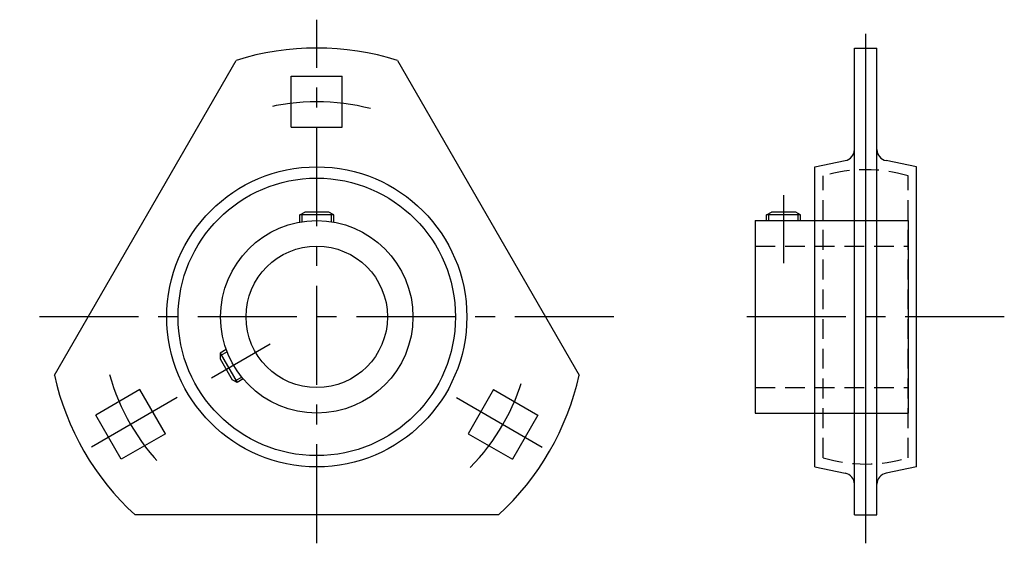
# Model space of a CAD drawing. Extents: x -52 to 122, y -40 to 53.
import ezdxf

# ---------------------------------------------------------------- set-up
doc = ezdxf.new("R2010")
doc.units = 0
doc.header["$LTSCALE"] = 14
doc.linetypes.add('CENTER', pattern=[2, 1.25, -0.25, 0.25, -0.25])
doc.linetypes.add('HIDDEN', pattern=[0.375, 0.25, -0.125])
doc.layers.get('0').update_dxf_attribs({"linetype": 'CONTINUOUS'})
doc.layers.add('CENTER', color=1, linetype='CENTER')
doc.layers.add('HIDDEN', color=3, linetype='HIDDEN')

msp = doc.modelspace()

# ---------------------------------------------------------------- linework, layer by layer
for p, q in [((95, -35), (95, 47.5)), ((95, 47.5), (99, 47.5)), ((97, -35), (97, 47.5)), ((99, -35), (99, 47.5)), ((-46.37, -10.31), (-14.25, 45.31)), ((14.25, 45.31), (46.37, -10.31)), ((-4.5, 33.5), (-4.5, 42.5)), ((-4.5, 42.5), (4.5, 42.5)), ((4.5, 33.5), (4.5, 42.5)), ((-4.5, 33.5), (4.5, 33.5)), ((88, 26.51), (93.4, 27.61)), ((88, -26.51), (88, 26.51)), ((106, 26.51), (100.6, 27.61)), ((106, -26.51), (106, 26.51)), ((-3, 18), (-2.13, 18.5)), ((-3, 16.73), (-3, 18)), ((3, 18), (-3, 18)), ((-2.6, 16.8), (-2.6, 18.23)), ((2.13, 18.5), (-2.13, 18.5)), ((3, 18), (2.13, 18.5)), ((2.6, 16.8), (2.6, 18.23)), ((3, 16.73), (3, 18)), ((79.5, 18), (80.37, 18.5)), ((85.5, 18), (79.5, 18)), ((79.5, 17), (79.5, 18)), ((79.9, 17), (79.9, 18.23)), ((84.63, 18.5), (80.37, 18.5)), ((85.5, 18), (84.63, 18.5)), ((85.1, 17), (85.1, 18.23)), ((85.5, 17), (85.5, 18)), ((77.5, 17), (104.5, 17)), ((77.5, 17), (77.5, -17)), ((104.5, 17), (104.5, -17)), ((-15.99, -5.77), (-17.09, -6.4)), ((-15.85, -6.15), (-17.09, -6.86)), ((-17.09, -6.4), (-17.09, -7.4)), ((-17.09, -6.4), (-14.09, -11.6)), ((-17.09, -7.4), (-14.95, -11.1)), ((-14.09, -11.6), (-14.95, -11.1)), ((-13.25, -10.65), (-14.49, -11.37)), ((-12.99, -10.96), (-14.09, -11.6)), ((-31.26, -12.85), (-39.06, -17.35)), ((-26.76, -20.65), (-31.26, -12.85)), ((31.26, -12.85), (26.76, -20.65)), ((31.26, -12.85), (39.06, -17.35)), ((-34.56, -25.15), (-39.06, -17.35)), ((39.06, -17.35), (34.56, -25.15)), ((77.5, -17), (104.5, -17)), ((-26.76, -20.65), (-34.56, -25.15)), ((26.76, -20.65), (34.56, -25.15)), ((88, -26.51), (93.4, -27.61)), ((106, -26.51), (100.6, -27.61)), ((32.11, -35), (-32.11, -35)), ((95, -35), (99, -35))]:
    msp.add_line(p, q)
for radius in [26.51, 24.51, 17, 12.5]:
    msp.add_circle((0, 0), radius)
for centre, radius, start, end in [((0, 0), 47.5, 72.5369, 107.4631), ((93, 29.57), 2, 281.4346, 0), ((101, 29.57), 2, 180, 258.5654), ((0, 0), 47.5, 192.5369, 227.4631), ((0, 0), 47.5, 312.5369, 347.4631), ((93, -29.57), 2, 0, 78.5654), ((101, -29.57), 2, 101.4346, 180)]:
    msp.add_arc(centre, radius, start, end)
at = {"layer": 'CENTER'}
for p, q in [((0, -40), (0, 52.5)), ((97, -40), (97, 50)), ((82.5, 21.5), (82.5, 9.5)), ((52.5, 0), (-52.5, 0)), ((121.5, 0), (72.5, 0)), ((-18.62, -10.75), (-8.23, -4.75)), ((-24.68, -14.25), (-41.14, -23.75)), ((24.68, -14.25), (41.14, -23.75))]:
    msp.add_line(p, q, dxfattribs=at)
for start, end in [(75.5225, 104.4775), (195.5225, 224.4775), (315.5225, 344.4775)]:
    msp.add_arc((0, 0), 38, start, end, dxfattribs=at)
at = {"layer": 'HIDDEN'}
for p, q in [((89.5, -24.89), (89.5, 24.89)), ((104.5, -24.89), (104.5, 24.89)), ((77.5, 12.5), (104.5, 12.5)), ((77.5, -12.5), (104.5, -12.5))]:
    msp.add_line(p, q, dxfattribs=at)
for start, end in [(73.2341, 106.7659), (253.2341, 286.7659)]:
    msp.add_arc((97, 0), 26, start, end, dxfattribs=at)

doc.saveas('drawing.dxf')
